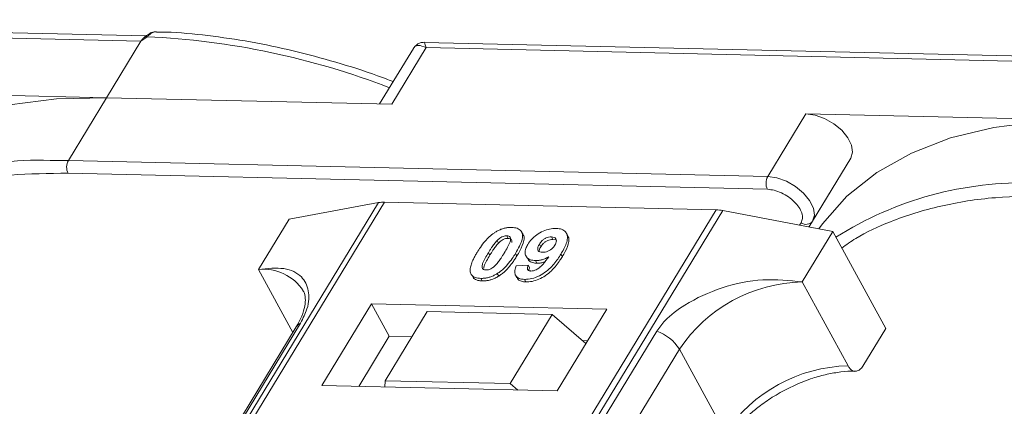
# Model space of a CAD drawing. Header units: millimetres. Extents: x 2145 to 3607, y 659 to 1692.
# Tile 61 of 85: x 3164 to 3212, y 1490 to 1509. Entities that reach past the tile are written whole.
import ezdxf

# ---------------------------------------------------------------- set-up
doc = ezdxf.new("R2010")
doc.units = ezdxf.units.MM

msp = doc.modelspace()

# ---------------------------------------------------------------- linework, layer by layer
at = {"color": 7, "linetype": 'Continuous', "lineweight": 15}
for p, q in [((3170.341, 1507.88), (3135.804, 1508.673)), ((3135.901, 1508.413), (3170.084, 1507.628)), ((3170.384, 1507.839), (3170.084, 1507.628)), ((3170.084, 1507.628), (3168.404, 1504.866)), ((3218.467, 1506.776), (3183.931, 1507.568)), ((3183.402, 1507.271), (3181.752, 1504.56)), ((3182.347, 1504.546), (3184.028, 1507.308)), ((3184.028, 1507.308), (3218.211, 1506.524)), ((3168.404, 1504.866), (3154.46, 1505.186)), ((3166.536, 1501.797), (3168.404, 1504.866)), ((3168.404, 1504.866), (3182.347, 1504.546)), ((3202.587, 1504.082), (3200.719, 1501.013)), ((3216.53, 1503.762), (3202.587, 1504.082)), ((3166.536, 1501.797), (3165.649, 1501.803)), ((3200.719, 1501.013), (3166.536, 1501.797)), ((3204.78, 1501.906), (3202.737, 1498.548)), ((3202.913, 1498.837), (3204.78, 1501.906)), ((3166.522, 1501.175), (3200.705, 1500.391)), ((3181.7, 1499.741), (3160.02, 1464.111)), ((3160.289, 1464.105), (3181.986, 1499.762)), ((3177.323, 1498.935), (3181.7, 1499.741)), ((3181.986, 1499.762), (3198.203, 1499.39)), ((3198.203, 1499.39), (3176.506, 1463.733)), ((3176.839, 1463.725), (3198.519, 1499.355)), ((3198.519, 1499.355), (3203.9, 1498.326)), ((3177.323, 1498.935), (3175.829, 1496.48)), ((3202.35, 1498.759), (3202.276, 1498.636)), ((3202.737, 1498.548), (3202.913, 1498.837)), ((3188.76, 1498.192), (3188.691, 1498.318)), ((3190.947, 1498.127), (3190.878, 1498.253)), ((3202.406, 1495.87), (3203.9, 1498.326)), ((3203.9, 1498.326), (3206.487, 1493.598)), ((3187.49, 1497.888), (3187.559, 1497.762)), ((3187.962, 1498.122), (3188.031, 1497.996)), ((3189.562, 1497.713), (3189.631, 1497.587)), ((3190.216, 1497.946), (3190.147, 1498.072)), ((3190.216, 1497.946), (3190.343, 1497.92)), ((3187.068, 1497.298), (3187.137, 1497.171)), ((3188.46, 1497.136), (3188.391, 1497.262)), ((3190.683, 1497.107), (3190.614, 1497.233)), ((3188.907, 1497.133), (3188.976, 1497.007)), ((3189.373, 1496.909), (3189.442, 1496.782)), ((3175.829, 1496.48), (3177.511, 1493.405)), ((3187.504, 1496.279), (3187.573, 1496.153)), ((3188.432, 1496.654), (3189.016, 1496.693)), ((3189.016, 1496.693), (3189.085, 1496.567)), ((3186.273, 1496.181), (3186.342, 1496.055)), ((3186.698, 1496.044), (3186.767, 1495.918)), ((3188.396, 1496.189), (3188.465, 1496.062)), ((3188.831, 1495.995), (3188.9, 1495.869)), ((3204.648, 1491.773), (3202.406, 1495.87)), ((3181.36, 1494.798), (3178.932, 1490.808)), ((3192.853, 1494.534), (3181.36, 1494.798)), ((3181.36, 1494.798), (3182.222, 1493.222)), ((3184.082, 1494.424), (3182.028, 1491.048)), ((3190.188, 1494.284), (3184.082, 1494.424)), ((3190.425, 1490.544), (3192.853, 1494.534)), ((3162.577, 1468.696), (3177.889, 1493.862)), ((3188.134, 1490.908), (3190.188, 1494.284)), ((3190.188, 1494.284), (3191.832, 1492.857)), ((3177.675, 1493.675), (3162.362, 1468.51)), ((3195.294, 1493.462), (3179.981, 1468.297)), ((3205.366, 1491.756), (3206.487, 1493.598)), ((3182.222, 1493.222), (3180.728, 1490.767)), ((3183.335, 1493.196), (3182.222, 1493.222)), ((3191.919, 1492.999), (3191.661, 1493.005)), ((3181.089, 1467.42), (3196.401, 1492.585)), ((3198.643, 1488.488), (3196.401, 1492.585)), ((3182.028, 1491.048), (3182.005, 1490.737)), ((3188.134, 1490.908), (3182.028, 1491.048)), ((3178.932, 1490.808), (3190.425, 1490.544)), ((3188.502, 1490.588), (3188.134, 1490.908))]:
    msp.add_line(p, q, dxfattribs=at)
at = {"color": 7, "linetype": 'Continuous', "lineweight": 15, "flags": 128}
for points in [[(3170.384, 1507.839), (3170.367, 1507.849), (3170.352, 1507.857), (3170.339, 1507.862), (3170.327, 1507.864), (3170.318, 1507.863), (3170.311, 1507.859), (3170.306, 1507.853), (3170.303, 1507.844)], [(3168.404, 1504.866), (3165.952, 1504.808), (3163.653, 1504.52), (3161.533, 1504.003), (3159.615, 1503.265), (3157.92, 1502.313), (3156.466, 1501.158), (3155.27, 1499.812), (3155.09, 1499.561)], [(3204.78, 1501.906), (3204.869, 1502.198), (3204.82, 1502.543), (3204.639, 1502.912), (3204.34, 1503.273), (3203.95, 1503.596), (3203.501, 1503.851), (3203.034, 1504.018), (3202.587, 1504.082)], [(3216.53, 1503.762), (3214.078, 1503.704), (3211.78, 1503.415), (3209.66, 1502.899), (3207.742, 1502.161), (3206.047, 1501.209), (3204.593, 1500.053), (3203.397, 1498.707), (3203.217, 1498.456)], [(3202.913, 1498.837), (3203.001, 1499.129), (3202.953, 1499.474), (3202.771, 1499.843), (3202.473, 1500.204), (3202.082, 1500.527), (3201.634, 1500.782), (3201.166, 1500.949), (3200.719, 1501.013)]]:
    msp.add_lwpolyline(points, dxfattribs=at)
at = {"color": 7, "linetype": 'Continuous', "lineweight": 15}
for centre, radius, start, end in [((3168.688, 1470.271), 37.606, 68.8867, 87.4164), ((3165.101, 1484.626), 17.186, 88.173, 122.2769), ((3167.129, 1501.472), 0.676, 151.2883, 206.0774), ((3201.313, 1500.688), 0.676, 151.2883, 206.0774), ((3213.227, 1483.522), 17.186, 88.173, 122.2769), ((3181.946, 1498.359), 1.404, 88.3644, 100.0749), ((3198.151, 1497.468), 1.923, 78.9596, 88.4511), ((3202.592, 1499.085), 0.406, 233.4992, 322.3259), ((3176.069, 1494.173), 2.32, 32.7281, 95.9449), ((3202.574, 1488.433), 7.439, 91.2925, 146.0732), ((3178.088, 1493.418), 0.486, 114.0472, 148.0355), ((3194.651, 1491.513), 2.052, 31.4947, 71.765), ((3204.816, 1484.336), 7.439, 91.2925, 146.0732)]:
    msp.add_arc(centre, radius, start, end, dxfattribs=at)
msp.add_open_spline([(3170.084, 1507.628), (3170.117, 1507.676), (3170.183, 1507.771), (3170.263, 1507.82), (3170.303, 1507.844)], degree=3, dxfattribs=at)
for points, knots in [([(3170.318, 1507.863), (3170.305, 1507.853), (3170.28, 1507.835), (3170.254, 1507.816), (3170.241, 1507.806)], [0, 0, 0, 0, 0.5187957, 1, 1, 1, 1]), ([(3170.799, 1508.082), (3170.755, 1508.079), (3170.661, 1508.073), (3170.491, 1507.999), (3170.38, 1507.913), (3170.311, 1507.859)], [0, 0, 0, 0, 0.249637, 0.538323, 1, 1, 1, 1]), ([(3170.84, 1508.082), (3170.835, 1508.083), (3170.796, 1508.095), (3170.715, 1508.072), (3170.601, 1508.023), (3170.492, 1507.941), (3170.417, 1507.871), (3170.384, 1507.839)], [0, 0, 0, 0, 0.0330436, 0.2854264, 0.5318753, 0.785768, 1, 1, 1, 1]), ([(3182.416, 1505.651), (3182.161, 1505.748), (3181.226, 1506.106), (3179.592, 1506.617), (3177.516, 1507.177), (3175.424, 1507.615), (3173.348, 1507.913), (3171.812, 1508.066), (3170.997, 1508.071), (3170.839, 1508.072)], [0, 0, 0, 0, 0.064257, 0.235538, 0.411454, 0.590698, 0.772379, 0.955884, 1, 1, 1, 1]), ([(3184.028, 1507.308), (3183.888, 1507.365), (3183.672, 1507.452), (3183.477, 1507.385), (3183.406, 1507.271), (3183.374, 1507.22)], [0, 0, 0, 0, 0.498413, 0.772928, 1, 1, 1, 1]), ([(3183.929, 1507.569), (3183.865, 1507.565), (3183.755, 1507.558), (3183.571, 1507.473), (3183.487, 1507.377), (3183.441, 1507.324)], [0, 0, 0, 0, 0.389383, 0.666862, 1, 1, 1, 1]), ([(3183.93, 1507.562), (3183.93, 1507.564), (3183.929, 1507.588), (3183.952, 1507.506), (3184.003, 1507.374), (3184.028, 1507.308)], [0, 0, 0, 0, 0.044603, 0.521109, 1, 1, 1, 1]), ([(3156.211, 1498.63), (3156.434, 1498.789), (3157.143, 1499.293), (3158.731, 1500.017), (3160.988, 1500.722), (3163.652, 1501.151), (3165.575, 1501.167), (3166.522, 1501.175)], [0, 0, 0, 0, 0.088375, 0.281114, 0.527622, 0.767417, 1, 1, 1, 1]), ([(3200.705, 1500.391), (3200.813, 1500.381), (3201.033, 1500.36), (3201.394, 1500.229), (3201.737, 1500.033), (3202.031, 1499.789), (3202.258, 1499.516), (3202.397, 1499.234), (3202.438, 1498.966), (3202.379, 1498.827), (3202.35, 1498.759)], [0, 0, 0, 0, 0.12225, 0.25, 0.37775, 0.5, 0.62225, 0.75, 0.87775, 1, 1, 1, 1]), ([(3204.338, 1497.526), (3204.561, 1497.684), (3205.27, 1498.189), (3206.858, 1498.912), (3209.114, 1499.618), (3211.778, 1500.047), (3213.702, 1500.063), (3214.649, 1500.071)], [0, 0, 0, 0, 0.088375, 0.281114, 0.527622, 0.767417, 1, 1, 1, 1]), ([(3186.515, 1497.31), (3186.567, 1497.392), (3186.684, 1497.578), (3186.933, 1497.902), (3187.192, 1498.159), (3187.383, 1498.283), (3187.404, 1498.297)], [0, 0, 0, 0, 0.236731, 0.537555, 0.949668, 1, 1, 1, 1]), ([(3187.404, 1498.297), (3187.455, 1498.327), (3187.557, 1498.388), (3187.722, 1498.456), (3187.888, 1498.504), (3188.024, 1498.524), (3188.131, 1498.531), (3188.184, 1498.531), (3188.211, 1498.531)], [0, 0, 0, 0, 0.193776, 0.3936, 0.587864, 0.788908, 0.894169, 1, 1, 1, 1]), ([(3188.211, 1498.531), (3188.304, 1498.523), (3188.492, 1498.506), (3188.671, 1498.378), (3188.756, 1498.193), (3188.713, 1497.821), (3188.528, 1497.499), (3188.391, 1497.262)], [0, 0, 0, 0, 0.147566, 0.296688, 0.431278, 0.580404, 1, 1, 1, 1]), ([(3188.46, 1497.136), (3188.508, 1497.218), (3188.659, 1497.474), (3188.803, 1497.811), (3188.826, 1498.089), (3188.764, 1498.164), (3188.747, 1498.185)], [0, 0, 0, 0, 0.220552, 0.687786, 0.91457, 1, 1, 1, 1]), ([(3188.994, 1497.701), (3189.05, 1497.784), (3189.162, 1497.949), (3189.424, 1498.179), (3189.736, 1498.357), (3190.075, 1498.47), (3190.279, 1498.477), (3190.385, 1498.481)], [0, 0, 0, 0, 0.197927, 0.397728, 0.597413, 0.790584, 1, 1, 1, 1]), ([(3190.385, 1498.481), (3190.478, 1498.472), (3190.666, 1498.455), (3190.849, 1498.325), (3190.944, 1498.133), (3190.917, 1497.8), (3190.766, 1497.487), (3190.636, 1497.269), (3190.614, 1497.233)], [0, 0, 0, 0, 0.148288, 0.297745, 0.443713, 0.607791, 0.934708, 1, 1, 1, 1]), ([(3187.068, 1497.298), (3187.093, 1497.338), (3187.144, 1497.42), (3187.215, 1497.531), (3187.283, 1497.63), (3187.346, 1497.717), (3187.412, 1497.803), (3187.464, 1497.86), (3187.49, 1497.888)], [0, 0, 0, 0, 0.205942, 0.411959, 0.558149, 0.704502, 0.851801, 1, 1, 1, 1]), ([(3187.137, 1497.171), (3187.162, 1497.212), (3187.213, 1497.294), (3187.284, 1497.405), (3187.352, 1497.504), (3187.415, 1497.59), (3187.481, 1497.677), (3187.533, 1497.734), (3187.559, 1497.762)], [0, 0, 0, 0, 0.2059417, 0.4119594, 0.558149, 0.7045024, 0.8518015, 1, 1, 1, 1]), ([(3187.49, 1497.888), (3187.533, 1497.93), (3187.602, 1497.999), (3187.727, 1498.074), (3187.84, 1498.113), (3187.918, 1498.121), (3187.957, 1498.122), (3187.962, 1498.122)], [0, 0, 0, 0, 0.334804, 0.542561, 0.750382, 0.970721, 1, 1, 1, 1]), ([(3187.559, 1497.762), (3187.602, 1497.804), (3187.671, 1497.873), (3187.796, 1497.948), (3187.909, 1497.987), (3187.987, 1497.995), (3188.026, 1497.996), (3188.031, 1497.996)], [0, 0, 0, 0, 0.334804, 0.542561, 0.750382, 0.970721, 1, 1, 1, 1]), ([(3187.962, 1498.122), (3188, 1498.118), (3188.07, 1498.11), (3188.136, 1498.061), (3188.162, 1497.968), (3188.129, 1497.798), (3188.007, 1497.557), (3187.897, 1497.373), (3187.842, 1497.28)], [0, 0, 0, 0, 0.104614, 0.188814, 0.273512, 0.444127, 0.719481, 1, 1, 1, 1]), ([(3188.031, 1497.996), (3188.07, 1497.991), (3188.14, 1497.984), (3188.205, 1497.934), (3188.228, 1497.867), (3188.215, 1497.813), (3188.209, 1497.787)], [0, 0, 0, 0, 0.293658, 0.530016, 0.767769, 1, 1, 1, 1]), ([(3189.715, 1497.316), (3189.669, 1497.32), (3189.583, 1497.329), (3189.5, 1497.389), (3189.469, 1497.472), (3189.49, 1497.584), (3189.535, 1497.665), (3189.562, 1497.713)], [0, 0, 0, 0, 0.213937, 0.398075, 0.583091, 0.751666, 1, 1, 1, 1]), ([(3189.562, 1497.713), (3189.597, 1497.766), (3189.653, 1497.851), (3189.774, 1497.959), (3189.892, 1498.023), (3190.023, 1498.066), (3190.102, 1498.07), (3190.147, 1498.072)], [0, 0, 0, 0, 0.2913202, 0.4655393, 0.6416315, 0.798664, 1, 1, 1, 1]), ([(3189.631, 1497.587), (3189.666, 1497.64), (3189.722, 1497.724), (3189.843, 1497.833), (3189.961, 1497.897), (3190.092, 1497.94), (3190.171, 1497.944), (3190.216, 1497.946)], [0, 0, 0, 0, 0.29132, 0.465539, 0.641632, 0.798664, 1, 1, 1, 1]), ([(3190.147, 1498.072), (3190.193, 1498.066), (3190.286, 1498.055), (3190.368, 1497.981), (3190.401, 1497.881), (3190.374, 1497.768), (3190.333, 1497.694), (3190.314, 1497.66)], [0, 0, 0, 0, 0.207955, 0.420406, 0.62732, 0.827707, 1, 1, 1, 1]), ([(3190.683, 1497.107), (3190.731, 1497.189), (3190.876, 1497.436), (3191.004, 1497.77), (3191.012, 1498.033), (3190.949, 1498.106), (3190.936, 1498.121)], [0, 0, 0, 0, 0.2271221, 0.6848597, 0.9348975, 1, 1, 1, 1]), ([(3186.194, 1496.312), (3186.186, 1496.346), (3186.17, 1496.414), (3186.181, 1496.561), (3186.231, 1496.752), (3186.321, 1496.959), (3186.418, 1497.146), (3186.483, 1497.256), (3186.515, 1497.31)], [0, 0, 0, 0, 0.1184406, 0.2393457, 0.4595932, 0.6849248, 0.8422399, 1, 1, 1, 1]), ([(3186.947, 1496.454), (3186.901, 1496.46), (3186.826, 1496.47), (3186.767, 1496.526), (3186.749, 1496.621), (3186.785, 1496.791), (3186.91, 1497.031), (3187.015, 1497.208), (3187.068, 1497.298)], [0, 0, 0, 0, 0.1253702, 0.2022903, 0.2791788, 0.4647576, 0.7305818, 1, 1, 1, 1]), ([(3187.842, 1497.28), (3187.816, 1497.239), (3187.766, 1497.157), (3187.694, 1497.046), (3187.626, 1496.947), (3187.563, 1496.86), (3187.496, 1496.772), (3187.445, 1496.716), (3187.418, 1496.687)], [0, 0, 0, 0, 0.20527, 0.410616, 0.55715, 0.703844, 0.851471, 1, 1, 1, 1]), ([(3188.391, 1497.262), (3188.34, 1497.18), (3188.223, 1496.994), (3187.978, 1496.677), (3187.722, 1496.422), (3187.532, 1496.297), (3187.504, 1496.279)], [0, 0, 0, 0, 0.237281, 0.538591, 0.932677, 1, 1, 1, 1]), ([(3190.614, 1497.233), (3190.562, 1497.151), (3190.406, 1496.905), (3190.134, 1496.565), (3189.744, 1496.257), (3189.382, 1496.078), (3189.064, 1495.999), (3188.893, 1495.996), (3188.831, 1495.995)], [0, 0, 0, 0, 0.142337, 0.429127, 0.589943, 0.751205, 0.909895, 1, 1, 1, 1]), ([(3189.373, 1496.909), (3189.28, 1496.918), (3189.094, 1496.938), (3188.923, 1497.077), (3188.845, 1497.269), (3188.878, 1497.488), (3188.959, 1497.637), (3188.994, 1497.701)], [0, 0, 0, 0, 0.210189, 0.421773, 0.623603, 0.837034, 1, 1, 1, 1]), ([(3189.548, 1497.365), (3189.551, 1497.391), (3189.558, 1497.461), (3189.602, 1497.538), (3189.631, 1497.587)], [0, 0, 0, 0, 0.366323, 1, 1, 1, 1]), ([(3190.314, 1497.66), (3190.281, 1497.611), (3190.226, 1497.53), (3190.101, 1497.428), (3189.973, 1497.362), (3189.838, 1497.319), (3189.756, 1497.317), (3189.715, 1497.316)], [0, 0, 0, 0, 0.2673945, 0.4472142, 0.6271221, 0.8130653, 1, 1, 1, 1]), ([(3186.839, 1496.539), (3186.844, 1496.573), (3186.858, 1496.689), (3186.982, 1496.906), (3187.085, 1497.083), (3187.137, 1497.171)], [0, 0, 0, 0, 0.166989, 0.580698, 1, 1, 1, 1]), ([(3187.573, 1496.153), (3187.622, 1496.185), (3187.72, 1496.251), (3187.882, 1496.39), (3188.055, 1496.569), (3188.216, 1496.77), (3188.35, 1496.96), (3188.423, 1497.077), (3188.46, 1497.136)], [0, 0, 0, 0, 0.118595, 0.239509, 0.447458, 0.659935, 0.829685, 1, 1, 1, 1]), ([(3188.9, 1495.869), (3189, 1495.873), (3189.202, 1495.881), (3189.537, 1495.99), (3189.867, 1496.168), (3190.245, 1496.483), (3190.498, 1496.812), (3190.645, 1497.047), (3190.683, 1497.107)], [0, 0, 0, 0, 0.14324, 0.28761, 0.430449, 0.591135, 0.89544, 1, 1, 1, 1]), ([(3188.988, 1497.013), (3189.001, 1496.984), (3189.043, 1496.889), (3189.205, 1496.803), (3189.372, 1496.789), (3189.442, 1496.782)], [0, 0, 0, 0, 0.20752, 0.66568, 1, 1, 1, 1]), ([(3189.15, 1496.403), (3189.191, 1496.405), (3189.273, 1496.41), (3189.419, 1496.469), (3189.584, 1496.571), (3189.798, 1496.791), (3189.928, 1496.975), (3190.017, 1497.102)], [0, 0, 0, 0, 0.112015, 0.224355, 0.367768, 0.565827, 1, 1, 1, 1]), ([(3190.017, 1497.102), (3189.966, 1497.073), (3189.861, 1497.014), (3189.723, 1496.962), (3189.612, 1496.932), (3189.531, 1496.917), (3189.451, 1496.909), (3189.399, 1496.909), (3189.373, 1496.909)], [0, 0, 0, 0, 0.243491, 0.496266, 0.61821, 0.741704, 0.870158, 1, 1, 1, 1]), ([(3189.442, 1496.782), (3189.491, 1496.784), (3189.592, 1496.786), (3189.724, 1496.815), (3189.802, 1496.842), (3189.824, 1496.85)], [0, 0, 0, 0, 0.409454, 0.83528, 1, 1, 1, 1]), ([(3177.889, 1493.862), (3178.007, 1494.096), (3178.309, 1494.696), (3178.321, 1495.491), (3177.966, 1496.196), (3177.151, 1496.611), (3176.268, 1496.524), (3175.829, 1496.48)], [0, 0, 0, 0, 0.125713, 0.321276, 0.524466, 0.763484, 1, 1, 1, 1]), ([(3186.698, 1496.044), (3186.651, 1496.047), (3186.555, 1496.052), (3186.43, 1496.082), (3186.322, 1496.133), (3186.255, 1496.196), (3186.214, 1496.258), (3186.201, 1496.294), (3186.194, 1496.312)], [0, 0, 0, 0, 0.192635, 0.388697, 0.582015, 0.783044, 0.890959, 1, 1, 1, 1]), ([(3187.504, 1496.279), (3187.454, 1496.249), (3187.351, 1496.188), (3187.187, 1496.119), (3187.02, 1496.072), (3186.884, 1496.051), (3186.777, 1496.044), (3186.724, 1496.044), (3186.698, 1496.044)], [0, 0, 0, 0, 0.193769, 0.393564, 0.587886, 0.789131, 0.894283, 1, 1, 1, 1]), ([(3187.418, 1496.687), (3187.376, 1496.645), (3187.307, 1496.577), (3187.183, 1496.502), (3187.071, 1496.463), (3186.993, 1496.454), (3186.953, 1496.454), (3186.947, 1496.454)], [0, 0, 0, 0, 0.333678, 0.540413, 0.747264, 0.961209, 1, 1, 1, 1]), ([(3188.831, 1495.995), (3188.737, 1496.005), (3188.568, 1496.021), (3188.411, 1496.138), (3188.341, 1496.314), (3188.37, 1496.498), (3188.419, 1496.621), (3188.432, 1496.654)], [0, 0, 0, 0, 0.2427882, 0.4388655, 0.6348012, 0.9009361, 1, 1, 1, 1]), ([(3189.016, 1496.693), (3188.996, 1496.644), (3188.965, 1496.568), (3188.976, 1496.478), (3189.022, 1496.429), (3189.086, 1496.407), (3189.133, 1496.404), (3189.15, 1496.403)], [0, 0, 0, 0, 0.3447142, 0.5290593, 0.7142089, 0.8921959, 1, 1, 1, 1]), ([(3189.046, 1496.426), (3189.048, 1496.452), (3189.052, 1496.497), (3189.075, 1496.546), (3189.085, 1496.567)], [0, 0, 0, 0, 0.569737, 1, 1, 1, 1]), ([(3186.345, 1496.058), (3186.357, 1496.044), (3186.393, 1496.005), (3186.484, 1495.962), (3186.59, 1495.933), (3186.687, 1495.922), (3186.74, 1495.919), (3186.767, 1495.918)], [0, 0, 0, 0, 0.143925, 0.415852, 0.697483, 0.848301, 1, 1, 1, 1]), ([(3186.767, 1495.918), (3186.815, 1495.919), (3186.914, 1495.919), (3187.072, 1495.942), (3187.238, 1495.987), (3187.378, 1496.044), (3187.49, 1496.102), (3187.546, 1496.136), (3187.573, 1496.153)], [0, 0, 0, 0, 0.193594, 0.390501, 0.584817, 0.78683, 0.892868, 1, 1, 1, 1]), ([(3188.469, 1496.065), (3188.504, 1496.017), (3188.574, 1495.925), (3188.747, 1495.878), (3188.861, 1495.871), (3188.9, 1495.869)], [0, 0, 0, 0, 0.4158523, 0.8021376, 1, 1, 1, 1]), ([(3202.406, 1495.87), (3201.776, 1495.939), (3200.514, 1496.075), (3198.468, 1495.652), (3196.834, 1494.902), (3195.772, 1494.115), (3195.423, 1493.639), (3195.294, 1493.462)], [0, 0, 0, 0, 0.249096, 0.498243, 0.745205, 0.90541, 1, 1, 1, 1]), ([(3178.013, 1495.425), (3178.024, 1495.409), (3178.093, 1495.316), (3178.13, 1495.112), (3178.113, 1494.708), (3177.979, 1494.227), (3177.773, 1493.855), (3177.673, 1493.674)], [0, 0, 0, 0, 0.054359, 0.333223, 0.559722, 0.78604, 1, 1, 1, 1]), ([(3201.431, 1490.522), (3201.782, 1490.698), (3202.274, 1490.944), (3203.012, 1491.203), (3203.626, 1491.374), (3204.308, 1491.483), (3204.775, 1491.524), (3204.983, 1491.505), (3204.998, 1491.504)], [0, 0, 0, 0, 0.288391, 0.40474, 0.594322, 0.785544, 0.984773, 1, 1, 1, 1]), ([(3205.366, 1491.756), (3205.321, 1491.694), (3205.229, 1491.57), (3205.058, 1491.495), (3204.886, 1491.516), (3204.744, 1491.62), (3204.675, 1491.729), (3204.648, 1491.773)], [0, 0, 0, 0, 0.2146939, 0.4293877, 0.6440816, 0.8587754, 1, 1, 1, 1]), ([(3198.693, 1488.049), (3198.741, 1488.134), (3198.912, 1488.434), (3199.319, 1488.912), (3199.846, 1489.426), (3200.401, 1489.874), (3200.927, 1490.236), (3201.296, 1490.445), (3201.431, 1490.522)], [0, 0, 0, 0, 0.0972859, 0.3406221, 0.5254687, 0.6869716, 0.885597, 1, 1, 1, 1])]:
    msp.add_open_spline(points, degree=3, knots=knots, dxfattribs=at)

doc.saveas('drawing.dxf')
